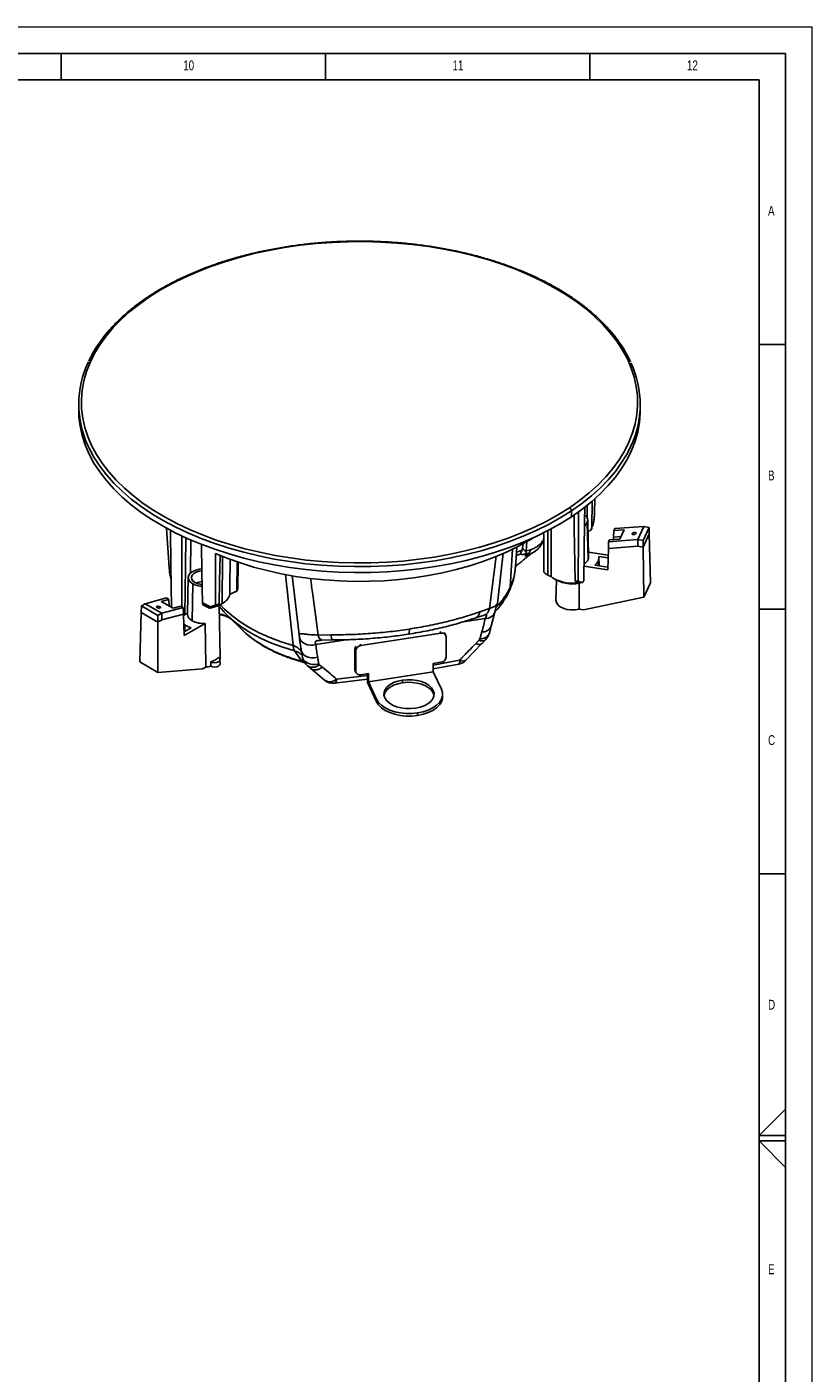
# Model space of a CAD drawing. Header units: millimetres. Extents: x 0 to 594, y 0 to 420.
# Tile 50 of 50: x 446 to 594, y 166 to 420. Entities that reach past the tile are written whole.
import ezdxf

# ---------------------------------------------------------------- set-up
doc = ezdxf.new("R2010")
doc.units = ezdxf.units.MM
doc.layers.add('FORMAT', color=7, linetype='Continuous')
doc.styles.add('SLDTEXTSTYLE0', font='TXT', dxfattribs={"width": 0.75})

msp = doc.modelspace()

# ---------------------------------------------------------------- linework, layer by layer
at = {"color": 7, "linetype": 'Continuous', "lineweight": 18}
for p in [(0.000041, 420.000053), (594.000041, 0.000053)]:
    msp.add_line(p, (594.000041, 420.000053), dxfattribs=at)
at = {"color": 7, "linetype": 'Continuous', "lineweight": 25}
for p, q in [((455.314793, 348.661719), (455.314793, 347.559389)), ((561.514793, 347.559389), (561.514793, 348.661719)), ((552.912044, 330.896037), (552.879785, 328.048093)), ((548.482525, 327.443692), (548.482525, 328.546022)), ((551.489958, 327.077215), (551.473461, 329.675887)), ((552.382318, 330.389959), (552.340932, 325.381925)), ((551.496661, 326.331877), (551.639973, 319.369112)), ((551.741968, 319.838723), (551.593611, 326.778263)), ((552.695936, 326.519034), (552.623004, 326.209613)), ((556.676297, 325.21507), (562.177787, 325.595842)), ((562.17861, 325.595901), (561.031333, 323.124129)), ((563.186876, 325.439936), (562.177786, 325.596026)), ((471.944732, 325.279189), (472.425677, 317.790972)), ((476.505005, 323.05779), (476.457579, 316.809703)), ((543.01121, 322.487321), (543.210907, 323.088468)), ((543.210907, 323.088468), (543.247507, 323.378095)), ((544.680777, 325.237455), (544.652627, 316.123041)), ((561.030509, 323.12407), (555.515213, 322.713552)), ((555.515213, 322.713552), (555.686406, 323.082383)), ((555.686406, 323.082383), (557.667199, 323.219478)), ((556.472886, 323.604935), (556.460714, 323.135974)), ((556.472886, 323.604935), (556.505104, 324.84624)), ((557.895249, 323.710805), (556.472886, 323.604935)), ((556.505104, 324.84624), (556.676297, 325.21507)), ((558.490868, 324.994045), (556.505104, 324.84624)), ((557.667199, 323.219478), (558.490868, 324.994045)), ((559.971084, 324.24266), (559.971084, 324.147508)), ((561.030509, 323.12407), (561.024557, 321.88472)), ((561.03051, 323.124259), (562.0396, 322.968169)), ((562.0396, 322.968169), (563.186876, 325.439936)), ((563.218943, 324.225813), (562.058114, 321.724846)), ((563.186876, 325.439936), (563.218943, 324.225813)), ((563.218943, 324.225813), (563.464002, 314.947372)), ((534.484874, 311.023825), (535.604152, 320.545516)), ((536.922978, 314.151539), (537.371852, 321.322512)), ((537.908372, 317.930004), (538.151181, 321.710499)), ((538.091098, 320.775011), (539.182627, 321.138318)), ((539.182623, 321.138322), (538.796819, 320.361129)), ((539.182627, 321.138318), (539.262122, 321.492558)), ((539.3719, 322.41529), (539.262122, 321.492558)), ((540.083751, 322.788591), (539.940261, 321.033462)), ((539.940261, 321.033462), (540.736401, 321.185887)), ((540.736395, 321.185893), (540.445251, 320.460319)), ((541.375108, 320.753665), (541.135277, 320.626874)), ((551.722176, 320.764469), (555.44966, 320.187888)), ((555.482995, 321.472248), (555.37686, 317.383004)), ((555.482995, 321.472248), (555.515213, 322.713552)), ((561.024557, 321.88472), (555.482995, 321.472248)), ((562.058114, 321.724846), (561.024557, 321.88472)), ((562.0396, 322.968169), (562.058114, 321.724846)), ((562.058114, 321.724846), (562.199599, 312.223258)), ((482.447212, 311.054496), (482.514813, 319.960686)), ((532.995469, 310.097286), (534.270543, 320.004439)), ((538.796801, 320.361108), (538.048286, 320.108435)), ((550.864608, 318.080976), (555.37686, 317.383004)), ((552.934561, 318.291126), (555.39057, 317.911221)), ((553.529674, 319.076806), (553.547798, 318.196268)), ((555.43595, 319.659671), (553.694783, 319.929001)), ((553.734208, 318.167433), (553.698181, 319.852661)), ((476.04167, 315.973739), (475.893313, 309.034199)), ((495.84066, 303.154934), (494.432923, 316.517658)), ((495.669701, 316.326823), (497.053067, 304.632072)), ((545.234105, 315.719131), (545.559698, 315.531109)), ((545.560215, 315.53081), (545.234675, 315.718802)), ((545.649259, 315.480807), (545.567887, 311.674559)), ((476.876676, 314.789376), (476.771764, 307.788215)), ((562.199599, 312.223258), (563.464002, 314.947372)), ((467.171569, 310.587926), (467.134542, 309.363115)), ((467.910275, 311.014372), (467.171569, 310.587926)), ((467.171569, 310.587926), (470.305985, 308.778467)), ((471.04409, 309.204563), (467.909669, 311.014025)), ((467.910272, 311.014187), (471.923835, 312.105239)), ((470.672968, 310.42969), (470.672968, 310.205584)), ((472.391544, 311.835237), (470.932893, 311.450247)), ((470.932893, 311.450247), (473.183197, 310.151174)), ((471.923835, 312.105239), (472.391544, 311.835237)), ((472.428746, 310.60467), (472.391544, 311.835237)), ((472.428746, 310.60467), (472.407396, 310.599035)), ((472.429298, 310.58639), (472.428746, 310.60467)), ((473.183197, 310.151174), (474.628267, 310.544004)), ((474.628267, 310.544004), (475.095976, 310.274001)), ((478.913735, 310.710636), (479.925615, 310.209844)), ((482.067394, 300.870034), (481.85662, 310.729185)), ((481.85807, 310.661335), (482.091703, 310.320147)), ((482.19423, 310.17042), (481.870974, 310.420821)), ((482.02145, 310.816586), (482.38412, 311.018709)), ((550.743536, 309.829975), (562.199599, 312.223258)), ((467.134542, 309.363115), (466.851572, 300.002997)), ((470.305985, 307.53228), (467.134542, 309.363115)), ((470.305985, 308.778467), (471.04469, 309.204912)), ((470.305985, 308.778467), (470.305985, 307.53228)), ((471.062601, 307.969065), (470.305985, 307.53228)), ((475.095976, 310.274001), (471.044693, 309.204724)), ((471.044693, 309.204724), (471.062601, 307.969065)), ((475.133178, 309.043435), (471.062601, 307.969065)), ((475.133178, 309.043435), (475.095976, 310.274001)), ((475.255732, 304.989565), (475.133178, 309.043435)), ((475.897001, 309.206687), (475.141429, 308.770505)), ((483.493844, 308.750332), (486.302383, 306.008696)), ((483.728631, 308.525196), (483.493844, 308.750332)), ((532.199451, 308.233112), (528.024502, 307.587315)), ((530.396445, 308.354978), (531.999071, 308.86524)), ((531.141854, 309.485704), (532.995469, 310.097286)), ((533.319696, 306.739406), (534.007279, 309.440757)), ((550.743536, 309.829975), (549.938708, 309.954469)), ((470.305985, 307.53228), (470.305985, 298.008807)), ((475.234206, 305.701594), (476.584283, 306.480977)), ((479.245786, 307.292974), (475.255732, 304.989565)), ((475.388407, 306.98962), (475.370283, 305.780149)), ((486.346631, 305.976012), (486.4419, 305.889213)), ((508.659445, 303.101294), (523.820561, 305.446473)), ((523.820561, 305.446473), (523.684641, 305.739309)), ((524.727617, 305.050943), (524.572325, 305.385513)), ((532.968354, 305.462564), (533.319703, 306.739428)), ((497.142785, 304.090003), (497.04764, 304.653516)), ((497.09239, 304.250164), (497.430538, 302.030126)), ((506.299536, 304.226815), (500.159018, 303.276976)), ((500.59729, 305.085813), (503.006095, 305.133559)), ((501.270015, 304.106496), (503.381883, 304.165962)), ((508.659445, 303.101294), (508.523525, 303.39413)), ((524.786487, 304.779345), (524.786487, 300.900776)), ((528.539204, 300.342968), (531.545175, 303.475391)), ((531.526293, 303.45633), (532.184402, 304.117493)), ((482.040415, 299.633774), (482.014234, 300.450035)), ((497.518871, 300.128236), (496.135761, 302.121828)), ((497.430535, 302.030136), (497.638039, 300.789154)), ((507.693519, 302.13534), (507.538228, 302.46991)), ((507.538228, 298.591341), (507.538228, 302.46991)), ((507.693519, 298.256771), (507.693519, 302.13534)), ((522.373632, 299.415766), (527.353436, 300.326391)), ((466.851572, 300.002997), (470.305985, 298.008807)), ((470.305985, 298.008807), (478.737915, 298.691874)), ((478.737915, 298.691874), (479.32709, 299.031997)), ((480.307298, 300.031143), (480.296776, 299.56105)), ((497.518872, 300.128237), (497.982011, 299.961527)), ((497.518872, 300.128237), (497.736471, 299.990333)), ((497.687828, 299.979), (498.050247, 299.867284)), ((498.589768, 299.266859), (499.165111, 298.80744)), ((499.148285, 298.82099), (501.817317, 296.560908)), ((507.693519, 298.256771), (507.538228, 298.591341)), ((507.597098, 298.319743), (507.75239, 297.985173)), ((510.106374, 297.81346), (508.659445, 297.589643)), ((509.951083, 296.106678), (509.951083, 297.789439)), ((522.373632, 298.159578), (510.106374, 296.262032)), ((510.106374, 296.262032), (510.106374, 297.81346)), ((523.820561, 299.934822), (522.373632, 299.711006)), ((522.373632, 299.711006), (522.373632, 298.159578)), ((522.373632, 298.693593), (527.211896, 299.603366)), ((522.373632, 298.159578), (523.900665, 294.869637)), ((503.713465, 295.968712), (509.951083, 296.724672)), ((504.086444, 296.727366), (509.951083, 297.423174)), ((511.633407, 292.482167), (509.951083, 296.106678)), ((511.633407, 292.972091), (510.106374, 296.262032)), ((516.537645, 296.079621), (516.537645, 296.569546)), ((511.633407, 292.482167), (511.633407, 292.972091)), ((524.117036, 293.43094), (524.117036, 293.920864)), ((519.410537, 289.890071), (519.410537, 290.379996))]:
    msp.add_line(p, q, dxfattribs=at)
at = {"color": 7, "linetype": 'Continuous', "lineweight": 25, "flags": 128}
for points in [[(548.105239, 329.143706), (550.045079, 330.50968), (551.844055, 331.938455), (553.496079, 333.425198), (554.995563, 334.964879), (556.337433, 336.552286), (557.517147, 338.18205), (558.530715, 339.848655), (559.374706, 341.546461), (560.046265, 343.269726), (560.54312, 345.012616), (560.863588, 346.769235), (561.006587, 348.533639), (560.971631, 350.299859), (560.75884, 352.061916), (560.368933, 353.81385), (559.80323, 355.549732), (559.063645, 357.263689), (558.15268, 358.949921), (557.073417, 360.602722), (555.829509, 362.2165), (554.425165, 363.785795), (552.865137, 365.305296), (551.154702, 366.769862), (549.299649, 368.174537), (547.306255, 369.514568), (545.181264, 370.785421), (542.931867, 371.982796), (540.565676, 373.102642), (538.090696, 374.141168), (535.515302, 375.094862), (532.848208, 375.960496), (530.09844, 376.735141), (527.275301, 377.416175), (524.388344, 378.001295), (521.447337, 378.488521), (518.462233, 378.876204), (515.443131, 379.163032), (512.400248, 379.348034), (509.343879, 379.430586), (506.284366, 379.410406), (503.232062, 379.287565), (500.197295, 379.062476), (497.190333, 378.735903), (494.221351, 378.308949), (491.300395, 377.78306), (488.437349, 377.160015), (485.6419, 376.441923), (482.923508, 375.631212), (480.29137, 374.730627), (477.754392, 373.743214), (475.32116, 372.672315), (472.999906, 371.521553), (470.798485, 370.294821), (468.724346, 368.996272)], [(468.724346, 368.996272), (466.784507, 367.630299), (464.985531, 366.201523), (463.333506, 364.71478), (461.834022, 363.1751), (460.492152, 361.587692), (459.312438, 359.957929), (458.29887, 358.291324), (457.454879, 356.593517), (456.78332, 354.870253), (456.286466, 353.127363), (455.965997, 351.370743), (455.822999, 349.606339), (455.857954, 347.84012), (456.070745, 346.078062), (456.460652, 344.326129), (457.026355, 342.590246), (457.765941, 340.87629), (458.676906, 339.190058), (459.756168, 337.537256), (461.000076, 335.923478), (462.40442, 334.354184), (463.964449, 332.834683), (465.674883, 331.370117), (467.529936, 329.965442), (469.523331, 328.625411), (471.648321, 327.354557), (473.897718, 326.157182), (476.26391, 325.037337), (478.73889, 323.99881), (481.314284, 323.045116), (483.981377, 322.179483), (486.731146, 321.404838), (489.554285, 320.723803), (492.441242, 320.138683), (495.382248, 319.651457), (498.367353, 319.263775), (501.386454, 318.976947), (504.429338, 318.791944), (507.485707, 318.709393), (510.54522, 318.729572), (513.597524, 318.852414), (516.632291, 319.077502), (519.639253, 319.404076), (522.608235, 319.831029), (525.52919, 320.356918), (528.392237, 320.979963), (531.187685, 321.698056), (533.906078, 322.508767), (536.538216, 323.409352), (539.075193, 324.396765), (541.508425, 325.467664), (543.829679, 326.618426), (546.0311, 327.845157), (548.105239, 329.143706)], [(455.314793, 347.559389), (455.358364, 346.317829), (455.573178, 344.539022), (455.966791, 342.770434), (456.537872, 341.018051), (457.284488, 339.287802), (458.204112, 337.585542), (459.293634, 335.917029), (460.549366, 334.287911), (461.967059, 332.703699), (463.541917, 331.169754), (465.26861, 329.691267), (467.141297, 328.273239), (469.15364, 326.92047), (471.29883, 325.637536), (473.569609, 324.428779), (475.958293, 323.298289), (478.456799, 322.24989), (481.056674, 321.287131), (483.74912, 320.413269), (486.525027, 319.631261), (489.375002, 318.943752), (492.289402, 318.35307), (495.258365, 317.861213), (498.271845, 317.469845), (501.319645, 317.180291), (504.391453, 316.99353), (507.476875, 316.910194), (510.565471, 316.930565), (513.646789, 317.054574), (516.710404, 317.281802), (519.745949, 317.61148), (522.743153, 318.042492), (525.691875, 318.57338), (528.582136, 319.202347), (531.404158, 319.927266), (534.14839, 320.745683), (536.805549, 321.654829), (539.366642, 322.651628), (541.823003, 323.732707), (544.166322, 324.894408), (546.388669, 326.1328), (548.482525, 327.443692)], [(548.482525, 327.443692), (550.440804, 328.82265), (552.25688, 330.265007), (553.924609, 331.765883), (555.438346, 333.320199), (556.792971, 334.922696), (557.9839, 336.567952), (559.007102, 338.250399), (559.859116, 339.964344), (560.537059, 341.703989), (561.038636, 343.463447), (561.362151, 345.236764), (561.506509, 347.017941), (561.514793, 347.559389)], [(457.106203, 340.766613), (457.284488, 340.390132), (458.204112, 338.687872), (459.293634, 337.019359), (460.549366, 335.390241), (461.967059, 333.806029), (463.541917, 332.272084), (465.26861, 330.793597), (467.141297, 329.375569), (469.15364, 328.0228), (471.29883, 326.739866), (473.569609, 325.531109), (475.958293, 324.400619), (478.456799, 323.35222), (481.056674, 322.389461), (483.74912, 321.515599), (486.525027, 320.733591), (489.375002, 320.046082), (492.289402, 319.4554), (495.258365, 318.963543), (498.271845, 318.572175), (501.319645, 318.282621), (504.391453, 318.09586), (507.476875, 318.012524), (510.565471, 318.032895), (513.646789, 318.156904), (516.710404, 318.384132), (519.745949, 318.71381), (522.743153, 319.144822), (525.691875, 319.67571), (528.582136, 320.304677), (531.404158, 321.029596), (534.14839, 321.848013), (536.805549, 322.757159), (539.366642, 323.753958), (541.823003, 324.835037), (544.166322, 325.996738), (546.388669, 327.23513), (548.482525, 328.546022)], [(548.482525, 328.546022), (550.440804, 329.92498), (552.25688, 331.367337), (553.924609, 332.868213), (555.438346, 334.422529), (556.792971, 336.025026), (557.9839, 337.670282), (559.007102, 339.352729), (559.657195, 340.624634)], [(549.746993, 315.287412), (549.814633, 324.166612), (549.847409, 328.462332)], [(550.827415, 315.3635), (550.981397, 326.614179), (551.018579, 329.3364)], [(551.496661, 326.331877), (551.211782, 325.934842), (550.973188, 325.732636)], [(472.842284, 310.347979), (472.744257, 318.437928), (472.665426, 324.961345)], [(474.84192, 310.420664), (474.838433, 317.624908), (474.83556, 323.825755)], [(475.40714, 308.923897), (475.499456, 318.00651), (475.555565, 323.502392)], [(541.367954, 323.522449), (540.54949, 323.026181), (538.510168, 321.895381), (536.351691, 320.84086), (534.082603, 319.866794), (531.71189, 318.977039), (529.248937, 318.175118), (526.703495, 317.464206), (524.085644, 316.847118), (521.405747, 316.326296), (518.674415, 315.903804), (515.902463, 315.581313), (513.100865, 315.3601), (510.280713, 315.241042), (507.453174, 315.22461), (504.629442, 315.310868), (501.820698, 315.499476), (499.038061, 315.789686), (496.292549, 316.18035), (493.595033, 316.669921), (490.956192, 317.25646), (488.386475, 317.937645), (485.896055, 318.710779), (483.494793, 319.572802), (481.192197, 320.520299)], [(543.239115, 324.452051), (543.243104, 323.941933), (543.297645, 316.957565)], [(478.541841, 322.267659), (478.625338, 316.907158), (478.71498, 311.15714)], [(481.192197, 320.520299), (481.202047, 315.07134), (481.209699, 310.790065)], [(482.045679, 320.174478), (481.947924, 315.26378), (481.861494, 310.956589)], [(485.238081, 313.406947), (485.273192, 318.836877), (485.274013, 318.967013)], [(485.47462, 318.902108), (485.469688, 318.435789), (485.424149, 314.131226)], [(476.876676, 314.789376), (476.423499, 315.130318), (476.13862, 315.527353), (476.041453, 315.953424), (476.13862, 316.379495), (476.423499, 316.77653), (476.876676, 317.117471), (477.467269, 317.379085), (478.155028, 317.543543), (478.608001, 317.591389)], [(478.613875, 317.242281), (478.10679, 317.170425), (477.54471, 316.993245), (477.091867, 316.731824), (476.784948, 316.407342), (476.648817, 316.046086), (476.694504, 315.677323), (476.918307, 315.330929), (477.302094, 315.034965)], [(549.931457, 314.912449), (549.933492, 313.593958), (549.938708, 309.954469)], [(482.091745, 310.855763), (482.893678, 310.003798), (484.267974, 308.764426), (485.822395, 307.598135), (487.545346, 306.513625), (489.423975, 305.518986), (491.444268, 304.621637), (493.591154, 303.828273), (495.848619, 303.14481)], [(545.567887, 311.674559), (545.652203, 311.231784), (545.923291, 310.809114), (546.36488, 310.437422), (546.950261, 310.139191), (547.644028, 309.932459), (548.404218, 309.82973), (549.18485, 309.837217), (549.938708, 309.954469)], [(496.135761, 302.121828), (493.907585, 302.793788), (491.788779, 303.574796), (489.795319, 304.458964), (487.942233, 305.439627), (486.243491, 306.509391), (484.7119, 307.660191), (483.728631, 308.525196)], [(475.388407, 306.98962), (475.259127, 307.067112), (475.191629, 307.109987)], [(479.32709, 299.031997), (479.281396, 303.658051), (479.245786, 307.292974)], [(517.869273, 306.223093), (517.85602, 305.934061), (517.827183, 305.689055), (517.783472, 305.494109), (517.725963, 305.354022), (517.656072, 305.272244), (517.597558, 305.250523)], [(497.04764, 304.653516), (497.168348, 304.282258), (497.395738, 303.943731), (497.719503, 303.65328), (498.124965, 303.424071), (498.593747, 303.266496), (499.104597, 303.187695), (499.634358, 303.191242), (500.159018, 303.276976)], [(503.381687, 304.165948), (503.323211, 304.181283), (503.249907, 304.257323), (503.179823, 304.394804), (503.114748, 304.590219), (503.056342, 304.838583), (503.006095, 305.133559)], [(481.721512, 300.847551), (481.938284, 300.660266), (482.014405, 300.439347), (481.938284, 300.218429), (481.721512, 300.031143), (481.397088, 299.906003), (481.014405, 299.86206), (480.631722, 299.906003), (480.307298, 300.031143)], [(497.390383, 302.62356), (497.395317, 302.178167), (497.544868, 301.758209), (497.830253, 301.388353), (498.23471, 301.090321), (498.734483, 300.881618), (499.300217, 300.774504), (499.898684, 300.775268), (500.494734, 300.883867)], [(497.574303, 301.299934), (497.613309, 300.8736), (497.638187, 300.788703)], [(497.638187, 300.788703), (497.786763, 300.475293), (498.085123, 300.126922), (498.491978, 299.847647), (498.984951, 299.65283), (499.536926, 299.553187), (500.117543, 299.554199), (500.694864, 299.655808)], [(482.040415, 299.633774), (482.040589, 299.621618), (481.962083, 299.395554), (481.740028, 299.203913), (481.40806, 299.075724), (481.016464, 299.030403), (480.624557, 299.074816), (480.2917, 299.202235)], [(480.2917, 299.202235), (480.294543, 299.40317), (480.296776, 299.56105)], [(480.296776, 299.56105), (480.300514, 299.82555), (480.303449, 300.033377)], [(498.462322, 299.391338), (498.513177, 299.337045), (498.587042, 299.269148)], [(507.597098, 298.319743), (507.556788, 298.434913), (507.538228, 298.591341)], [(503.713136, 295.968679), (503.803675, 296.004583), (503.892738, 296.101876), (503.970792, 296.257573), (504.035899, 296.467809), (504.086444, 296.727366)], [(518.996426, 291.272183), (518.0777, 291.184619), (517.147036, 291.202207), (516.240198, 291.324271), (515.392036, 291.546122), (514.635143, 291.859232), (513.998607, 292.251569), (513.50689, 292.708057), (513.178888, 293.211152), (513.027206, 293.741521), (513.057672, 294.278782), (513.269117, 294.802289), (513.653415, 295.291923), (514.195796, 295.728867), (514.875419, 296.096332), (515.666164, 296.380194), (516.537645, 296.569546)], [(513.036027, 293.675902), (513.057672, 293.788858), (513.269117, 294.312364), (513.653415, 294.801998), (514.195796, 295.238943), (514.875419, 295.606407), (515.666164, 295.890269), (516.537645, 296.079621)], [(516.537645, 296.569546), (517.456371, 296.65711), (518.387035, 296.639522), (519.293873, 296.517457), (520.142036, 296.295607), (520.898928, 295.982497), (521.535464, 295.590159), (522.027181, 295.133671), (522.355183, 294.630576), (522.506865, 294.100207), (522.476399, 293.562946), (522.264954, 293.03944), (521.880656, 292.549806), (521.338275, 292.112861), (520.658652, 291.745397), (519.867907, 291.461535), (518.996426, 291.272183)], [(516.537645, 296.079621), (517.456371, 296.167185), (518.387035, 296.149597), (519.293873, 296.027533), (520.142036, 295.805682), (520.898928, 295.492572), (521.535464, 295.100235), (522.027181, 294.643747), (522.355183, 294.140652), (522.498044, 293.675902)], [(519.410537, 290.379996), (518.320475, 290.269037), (517.213597, 290.269037), (516.123535, 290.379996), (515.08341, 290.598542), (514.124825, 290.918036), (513.276908, 291.328768), (512.56542, 291.818261), (512.011981, 292.37164), (511.633407, 292.972091)], [(523.900665, 294.869637), (524.092872, 294.240358), (524.092872, 293.601371), (523.900665, 292.972091), (523.52209, 292.37164), (522.968651, 291.818261), (522.257164, 291.328768), (521.409246, 290.918036), (520.450662, 290.598542), (519.410537, 290.379996)], [(524.117036, 293.43094), (524.092872, 293.111446), (523.900665, 292.482167), (523.52209, 291.881715), (522.968651, 291.328336), (522.257164, 290.838844), (521.409246, 290.428111), (520.450662, 290.108618), (519.410537, 289.890071)], [(519.410537, 289.890071), (518.320475, 289.779112), (517.213597, 289.779112), (516.123535, 289.890071), (515.08341, 290.108618), (514.124825, 290.428111), (513.276908, 290.838844), (512.56542, 291.328336), (512.011981, 291.881715), (511.633407, 292.482167)]]:
    msp.add_lwpolyline(points, dxfattribs=at)
at = {"color": 7, "linetype": 'Continuous', "lineweight": 25}
for centre, radius, start, end in [((468.579032, 368.765969), 0.272315, 57.74932257, 118.7774175), ((473.802056, 348.663486), 18.46922, 154.210547, 205.31340432), ((543.02753, 348.659952), 18.46922, 334.210547, 25.31340432), ((547.757897, 328.506526), 0.725703, 3.1198798, 61.40415057), ((550.407148, 326.751707), 1.167602, 338.92644978, 57.21308641), ((536.898152, 330.827122), 16.374664, 340.57710998, 344.74622727), ((537.434201, 321.03749), 2.506064, 345.75025435, 359.90790076), ((549.99395, 320.242666), 1.863462, 299.20850667, 332.04484329), ((550.692713, 319.820727), 1.049409, 334.5100772, 0.98259349), ((551.264961, 320.17399), 2.516494, 311.56450554, 334.15124886), ((551.964183, 319.822205), 1.733892, 334.53882858, 3.53125436), ((484.694894, 318.587273), 12.295031, 183.71342628, 193.36738552), ((527.433091, 318.644151), 10.499596, 334.66663366, 356.09992179), ((546.631975, 320.707594), 5.018015, 228.35816942, 238.59632515), ((547.243588, 319.232508), 4.047451, 230.19727209, 240.24183732), ((548.721325, 322.435478), 7.567725, 242.56601679, 278.58328036), ((548.765406, 321.791699), 7.033632, 242.89033931, 285.23235116), ((478.786724, 318.360841), 4.050141, 241.8617728, 268.23987181), ((478.810459, 317.864745), 3.206684, 241.94094071, 267.20298505), ((478.799614, 312.038252), 3.143282, 92.78686536, 113.68020978), ((483.101295, 314.34193), 2.332391, 336.36748601, 354.81693944), ((524.015529, 320.322108), 14.306577, 316.11232754, 334.44927823), ((548.748076, 326.311457), 11.069209, 272.27138347, 275.17757504), ((533.624406, 325.395975), 19.914669, 328.54919306, 329.75006042), ((500.372026, 353.585632), 47.636168, 242.9585805, 245.00426667), ((479.394997, 315.614187), 5.469482, 281.16142728, 298.6985625), ((479.359191, 316.606278), 6.352807, 280.21800236, 299.08375337), ((479.180912, 320.089835), 9.518492, 282.30652134, 286.35681509), ((481.264004, 313.502455), 2.718912, 295.79654591, 345.20782399), ((477.355033, 309.132092), 1.464994, 183.83142598, 246.53822699), ((478.851244, 311.749231), 4.473689, 242.30113674, 275.05958459), ((529.880555, 309.506186), 1.261466, 294.11750115, 359.06967975), ((531.404986, 310.364869), 1.612835, 291.53085112, 350.44998896), ((532.32274, 310.005441), 1.776612, 266.02072913, 341.48100779), ((478.213932, 311.972601), 5.728324, 240.44524944, 253.47166181), ((524.029787, 304.716568), 0.7593, 4.74248238, 105.99483111), ((523.997098, 305.117395), 0.634644, 24.99061585, 43.79787847), ((531.349002, 306.108549), 1.743364, 264.70783934, 338.27318733), ((531.735406, 307.390159), 1.712631, 263.78262833, 337.6979148), ((501.88203, 305.248937), 1.295055, 187.23611739, 241.91910136), ((508.400719, 302.444308), 0.862871, 142.70875855, 178.29974636), ((508.773419, 302.021397), 1.085895, 96.02479797, 173.97686525), ((531.656897, 305.01541), 1.041447, 234.94890658, 300.42331298), ((479.598981, 302.886741), 2.939041, 283.86843116, 316.12619231), ((481.248205, 300.027665), 0.946696, 60.00287229, 60.27294142), ((480.979375, 300.8491), 1.08822, 341.15928826, 1.10228239), ((523.706587, 301.014719), 1.085895, 276.02479797, 353.97686525), ((526.491031, 300.120021), 0.886754, 324.36072264, 13.45757268), ((526.716219, 302.053733), 2.5, 281.44672593, 316.7822307), ((527.933777, 301.239417), 1.081855, 237.55899078, 304.00707764), ((478.942589, 304.028647), 5.011422, 274.40033777, 285.61710516), ((480.776746, 300.844344), 0.938976, 239.7313264, 240.00287381), ((499.556102, 300.802004), 1.813484, 237.6992494, 313.30461052), ((508.45022, 298.319548), 0.7593, 184.74248238, 285.99483111), ((503.449226, 298.454707), 2.5, 228.81130135, 276.08408693), ((502.838903, 298.183338), 1.917346, 237.81917227, 310.59141737)]:
    msp.add_arc(centre, radius, start, end, dxfattribs=at)
for points, knots in [([(559.675577, 356.688956), (559.534808, 356.999596), (559.14731, 357.854696), (558.345069, 359.224321), (557.286457, 360.795106), (556.074634, 362.328573), (554.722161, 363.821529), (553.230727, 365.268954), (551.605546, 366.666522), (549.851442, 368.009961), (547.973848, 369.29525), (545.978498, 370.51857), (543.871475, 371.676322), (541.659163, 372.76513), (539.348218, 373.781844), (536.945556, 374.72354), (534.458345, 375.587512), (531.893987, 376.37128), (529.260101, 377.072598), (526.564501, 377.689453), (523.815179, 378.220075), (521.020278, 378.662942), (518.188076, 379.01678), (515.326957, 379.280574), (512.44539, 379.453566), (509.551903, 379.535258), (506.655059, 379.525415), (503.763435, 379.424068), (500.885594, 379.231509), (498.030054, 378.948294), (495.205264, 378.575241), (492.419583, 378.113421), (489.681252, 377.564163), (486.998377, 376.929042), (484.378894, 376.209879), (481.830576, 375.408723), (479.36092, 374.52789), (476.977465, 373.569786), (474.686515, 372.537539), (472.497804, 371.432586), (470.402246, 370.261), (469.100804, 369.424354), (468.44782, 369.004575)], [0, 0, 0, 0, 0.01434665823, 0.03949213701, 0.0646721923, 0.0898833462, 0.11512052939, 0.14037810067, 0.16565059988, 0.19093320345, 0.21622192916, 0.24151366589, 0.26680580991, 0.29209660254, 0.31738511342, 0.34267079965, 0.3679534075, 0.39323289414, 0.41850936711, 0.44378303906, 0.46905419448, 0.49432316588, 0.51959031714, 0.54485603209, 0.570120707, 0.59538474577, 0.62064855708, 0.64591253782, 0.67117697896, 0.69644229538, 0.72170890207, 0.74697721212, 0.77224763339, 0.79752056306, 0.82279637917, 0.84807542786, 0.87335800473, 0.89864432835, 0.92393450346, 0.94922847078, 0.97452594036, 1, 1, 1, 1]), ([(468.44782, 369.004575), (468.115711, 368.780205), (467.152983, 368.129794), (465.652095, 367.007462), (463.991338, 365.622345), (462.464409, 364.184748), (461.074641, 362.700003), (459.825114, 361.172638), (458.726496, 359.606233), (457.847313, 358.159273), (457.403141, 357.223572), (457.217422, 356.832332)], [0, 0, 0, 0, 0.0639325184, 0.1853293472, 0.3067356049, 0.4281197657, 0.5494631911, 0.6707428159, 0.7919318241, 0.9130014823, 1, 1, 1, 1]), ([(549.186779, 315.250945), (549.137359, 318.206937), (549.067361, 322.393766), (548.997969, 326.581926), (548.977569, 327.813154)], [0, 0, 0, 0, 0.7060218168, 1, 1, 1, 1]), ([(552.301726, 325.164769), (552.396231, 325.442204), (552.514287, 325.788777), (552.612083, 326.138006), (552.631593, 326.207675)], [0, 0, 0, 0, 0.80050578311, 1, 1, 1, 1]), ([(552.695936, 326.519034), (552.711391, 326.636448), (552.743125, 326.877548), (552.789081, 327.249976), (552.835315, 327.64214), (552.86473, 327.910662), (552.879785, 328.048093)], [0, 0, 0, 0, 0.2314431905, 0.4752479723, 0.731429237, 1, 1, 1, 1]), ([(540.736395, 321.185893), (541.017125, 321.308714), (541.578615, 321.554369), (542.274003, 322.008009), (542.846551, 322.51762), (543.089546, 322.898301), (543.210929, 323.088462)], [0, 0, 0, 0, 0.2494588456, 0.4989426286, 0.7497072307, 1, 1, 1, 1]), ([(543.019733, 322.467397), (543.083887, 322.597209), (543.189539, 322.810988), (543.232436, 323.054761), (543.249285, 323.15051)], [0, 0, 0, 0, 0.6072236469, 1, 1, 1, 1]), ([(544.04679, 324.892065), (544.044969, 324.38227), (544.034885, 321.559257), (544.025201, 318.737126), (544.017267, 316.424631)], [0, 0, 0, 0, 0.1805854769, 1, 1, 1, 1]), ([(551.637403, 324.729826), (551.703673, 324.734124), (551.881463, 324.745656), (552.113117, 324.878689), (552.302728, 325.097592), (552.328193, 325.287118), (552.340932, 325.381925)], [0, 0, 0, 0, 0.1653026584, 0.4434752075, 0.7216073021, 1, 1, 1, 1]), ([(560.695528, 324.294694), (560.688496, 324.281968), (560.673166, 324.254229), (560.629934, 324.209239), (560.563887, 324.160449), (560.471162, 324.113102), (560.356915, 324.075409), (560.234476, 324.055751), (560.12247, 324.05857), (560.03654, 324.081885), (559.982887, 324.118718), (559.959138, 324.161058), (559.956129, 324.202727), (559.966381, 324.230101), (559.971084, 324.24266)], [0, 0, 0, 0, 0.0568297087, 0.123874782, 0.2023938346, 0.2927174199, 0.3932938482, 0.5, 0.6067061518, 0.7072825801, 0.7976061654, 0.876125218, 0.9431702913, 1, 1, 1, 1]), ([(559.971084, 324.24266), (559.978116, 324.255385), (559.993445, 324.283124), (560.036677, 324.328114), (560.102724, 324.376904), (560.19545, 324.424251), (560.309697, 324.461944), (560.432136, 324.481603), (560.544142, 324.478783), (560.630072, 324.455468), (560.683725, 324.418635), (560.707474, 324.376295), (560.710483, 324.334626), (560.700231, 324.307252), (560.695528, 324.294694)], [0, 0, 0, 0, 0.0568297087, 0.123874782, 0.2023938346, 0.2927174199, 0.3932938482, 0.5, 0.6067061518, 0.7072825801, 0.7976061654, 0.876125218, 0.9431702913, 1, 1, 1, 1]), ([(537.918729, 318.091258), (538.057288, 318.194943), (538.4161, 318.463443), (538.987845, 318.917089), (539.497476, 319.335512), (539.815429, 319.59992), (539.938597, 319.703288), (539.98585, 319.743292), (540.001625, 319.756724), (540.003116, 319.757989), (540.003717, 319.758504), (540.00392, 319.758678), (540.004066, 319.758799), (540.004246, 319.75894), (540.005081, 319.759573), (540.006428, 319.760569), (540.008703, 319.762275), (540.012038, 319.764764), (540.017933, 319.769183), (540.028288, 319.77695), (540.084493, 319.819264), (540.160448, 319.877566), (540.281125, 319.971979), (540.396666, 320.063204), (540.536615, 320.172168), (540.712038, 320.304446), (540.783968, 320.362753), (540.894409, 320.445948), (540.998648, 320.51841), (541.089818, 320.578553), (541.133336, 320.605966), (541.14377, 320.612538)], [0, 0, 0, 0, 0.1019877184, 0.2641064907, 0.4661534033, 0.5508420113, 0.5896651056, 0.6082767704, 0.6094231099, 0.6099944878, 0.6101603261, 0.6102233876, 0.610272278, 0.6103126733, 0.6103479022, 0.6107748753, 0.6111092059, 0.6117042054, 0.6127592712, 0.6146206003, 0.6178724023, 0.6463291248, 0.6590065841, 0.6997799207, 0.7530930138, 0.8060523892, 0.8875844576, 0.9318546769, 0.9738486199, 0.9937298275, 1, 1, 1, 1]), ([(539.262122, 321.492557), (539.331643, 321.353726), (539.42879, 321.159727), (539.665522, 321.023218), (539.819835, 321.006052), (539.900875, 321.024497), (539.940261, 321.033462)], [0, 0, 0, 0, 0.5787405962, 0.8087152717, 0.9070339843, 1, 1, 1, 1]), ([(541.135277, 320.626874), (540.951737, 320.522677), (540.531137, 320.2839), (539.995484, 320.097176), (539.693578, 319.991934)], [0, 0, 0, 0, 0.4363755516, 1, 1, 1, 1]), ([(541.386186, 320.760854), (541.729787, 321.009314), (542.405062, 321.497608), (542.808786, 322.162874), (543.007082, 322.489631)], [0, 0, 0, 0, 0.5088310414, 1, 1, 1, 1]), ([(483.948487, 319.403482), (483.946501, 319.156034), (483.928853, 316.957089), (483.909755, 314.759009), (483.892807, 312.808279)], [0, 0, 0, 0, 0.1125304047, 1, 1, 1, 1]), ([(539.863158, 320.420625), (539.761231, 320.397389), (539.55756, 320.350958), (539.178889, 320.314009), (538.949473, 320.342302), (538.796819, 320.361129)], [0, 0, 0, 0, 0.2510507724, 0.5016494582, 1, 1, 1, 1]), ([(539.693573, 319.991945), (539.839626, 320.058879), (540.05835, 320.159116), (540.283574, 320.304513), (540.391239, 320.393387), (540.427775, 320.438703), (540.44523, 320.460354)], [0, 0, 0, 0, 0.49965880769, 0.74827069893, 0.87973355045, 1, 1, 1, 1]), ([(540.44523, 320.460354), (540.349538, 320.470234), (540.178577, 320.487887), (539.959577, 320.441186), (539.863158, 320.420625)], [0, 0, 0, 0, 0.5597304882, 1, 1, 1, 1]), ([(472.435974, 317.822105), (472.463115, 317.422118), (472.516453, 316.636062), (472.693242, 315.862311), (472.780071, 315.482285)], [0, 0, 0, 0, 0.50885369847, 1, 1, 1, 1]), ([(499.16317, 315.787781), (499.298775, 314.765649), (499.77289, 311.19196), (500.253875, 307.629415), (500.59729, 305.085813)], [0, 0, 0, 0, 0.2860158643, 1, 1, 1, 1]), ([(534.009962, 309.452303), (534.335643, 309.817728), (535.019252, 310.584758), (535.882963, 311.827245), (536.628532, 313.147847), (537.2095, 314.499917), (537.617056, 315.870851), (537.845989, 317.018168), (537.878049, 317.707345), (537.888533, 317.932709)], [0, 0, 0, 0, 0.1461667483, 0.3068056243, 0.4653437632, 0.6214431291, 0.7750521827, 0.9264411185, 1, 1, 1, 1]), ([(544.017267, 316.424631), (544.058424, 316.402212), (544.138819, 316.358418), (544.254586, 316.298624), (544.363493, 316.245079), (544.465653, 316.19812), (544.561427, 316.157145), (544.622826, 316.134185), (544.652627, 316.123041)], [0, 0, 0, 0, 0.1885920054, 0.3683964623, 0.5394250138, 0.7016910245, 0.8552099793, 1, 1, 1, 1]), ([(483.892807, 312.808279), (483.958328, 312.834138), (484.093213, 312.887374), (484.300461, 312.974452), (484.518831, 313.069719), (484.748406, 313.173784), (484.98936, 313.286391), (485.153895, 313.366142), (485.238081, 313.406947)], [0, 0, 0, 0, 0.1453075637, 0.299141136, 0.461515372, 0.6324428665, 0.8119345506, 1, 1, 1, 1]), ([(549.850784, 314.952512), (549.813029, 314.967382), (549.734934, 314.998142), (549.61211, 315.050926), (549.479721, 315.110554), (549.33743, 315.17732), (549.237914, 315.225955), (549.186779, 315.250945)], [0, 0, 0, 0, 0.1758962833, 0.3638356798, 0.5638278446, 0.7758805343, 1, 1, 1, 1]), ([(550.613381, 315.005171), (550.587804, 315.009114), (550.53551, 315.017177), (550.454848, 315.034631), (550.370116, 315.056204), (550.281132, 315.082281), (550.15152, 315.124654), (549.974864, 315.19025), (549.825169, 315.254078), (549.746993, 315.287412)], [0, 0, 0, 0, 0.0917352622, 0.1875633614, 0.2875318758, 0.3916767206, 0.5000239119, 0.7388927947, 1, 1, 1, 1]), ([(470.142638, 310.287631), (470.12746, 310.297113), (470.094374, 310.317784), (470.056354, 310.354037), (470.031442, 310.396197), (470.031645, 310.441361), (470.066234, 310.483319), (470.137795, 310.514533), (470.23786, 310.529292), (470.349811, 310.526589), (470.456763, 310.510128), (470.547411, 310.485577), (470.619282, 310.458391), (470.656085, 310.438716), (470.672968, 310.42969)], [0, 0, 0, 0, 0.0568297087, 0.123874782, 0.2023938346, 0.2927174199, 0.3932938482, 0.5, 0.6067061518, 0.7072825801, 0.7976061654, 0.876125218, 0.9431702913, 1, 1, 1, 1]), ([(470.672968, 310.42969), (470.688147, 310.420207), (470.721232, 310.399537), (470.759253, 310.363283), (470.784165, 310.321123), (470.783961, 310.275959), (470.749372, 310.234002), (470.677812, 310.202788), (470.577747, 310.188029), (470.465795, 310.190732), (470.358843, 310.207192), (470.268196, 310.231744), (470.196324, 310.25893), (470.159522, 310.278604), (470.142638, 310.287631)], [0, 0, 0, 0, 0.0568297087, 0.123874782, 0.2023938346, 0.2927174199, 0.3932938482, 0.5, 0.6067061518, 0.7072825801, 0.7976061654, 0.876125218, 0.9431702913, 1, 1, 1, 1]), ([(478.94746, 310.706998), (478.93, 310.711888), (478.844666, 310.735785), (478.748402, 310.886103), (478.726124, 311.066766), (478.71498, 311.15714)], [0, 0, 0, 0, 0.113915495, 0.5567502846, 1, 1, 1, 1]), ([(480.243326, 310.411103), (480.223248, 310.403786), (480.18398, 310.389476), (480.130657, 310.369035), (480.083032, 310.349869), (480.041204, 310.331933), (479.999187, 310.31248), (479.960045, 310.292044), (479.91558, 310.263344), (479.889147, 310.230711), (479.921223, 310.206074), (479.988749, 310.196182), (480.058428, 310.19463), (480.143741, 310.199171), (480.239847, 310.20987), (480.344144, 310.225905), (480.416703, 310.240636), (480.453746, 310.248157)], [0, 0, 0, 0, 0.0542145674, 0.1060318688, 0.1555662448, 0.2029354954, 0.24826153, 0.3133127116, 0.3735408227, 0.4987978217, 0.6233113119, 0.6859596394, 0.7485452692, 0.8102865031, 0.8744398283, 0.935897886, 1, 1, 1, 1]), ([(480.243326, 310.411103), (480.317977, 310.438421), (480.471266, 310.494518), (480.706802, 310.585485), (480.954214, 310.684033), (481.123207, 310.754169), (481.209699, 310.790065)], [0, 0, 0, 0, 0.2314431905, 0.4752479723, 0.731429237, 1, 1, 1, 1]), ([(481.861494, 310.956589), (481.758635, 310.908951), (481.558366, 310.816199), (481.266938, 310.685215), (480.992131, 310.564908), (480.733792, 310.45494), (480.566885, 310.387064), (480.486141, 310.354227)], [0, 0, 0, 0, 0.2236920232, 0.4355325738, 0.6355264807, 0.8236797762, 1, 1, 1, 1]), ([(481.9679, 310.379661), (481.998819, 310.357761), (482.046119, 310.324258), (482.086116, 310.283689), (482.099969, 310.269638)], [0, 0, 0, 0, 0.6536659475, 1, 1, 1, 1]), ([(482.013331, 310.377326), (482.201797, 310.151772), (482.729075, 309.520731), (483.305709, 308.894292), (483.73688, 308.518871), (483.749172, 308.508169)], [0, 0, 0, 0, 0.35081769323, 0.98149347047, 1, 1, 1, 1]), ([(532.995469, 310.097286), (533.271937, 310.208172), (533.808808, 310.423501), (534.2745, 310.73995), (534.48544, 310.956669), (534.479612, 311.008176), (534.477742, 311.024699)], [0, 0, 0, 0, 0.3094392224, 0.6008983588, 0.8719628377, 1, 1, 1, 1]), ([(534.007253, 309.440621), (534.050213, 309.63409), (534.140557, 310.040946), (534.288757, 310.532488), (534.445647, 310.899148), (534.479844, 310.989821), (534.498361, 311.038919)], [0, 0, 0, 0, 0.2036666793, 0.4282998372, 0.690435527, 1, 1, 1, 1]), ([(481.891927, 309.077649), (481.98144, 309.062085), (482.52004, 308.968433), (483.30376, 308.656911), (483.868816, 308.301511), (484.10723, 308.151558)], [0, 0, 0, 0, 0.10331721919, 0.62166370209, 1, 1, 1, 1]), ([(481.894025, 308.979508), (481.974071, 308.966147), (482.44389, 308.887724), (483.146834, 308.625707), (483.816717, 308.346359), (484.083887, 308.159548), (484.137314, 308.12219)], [0, 0, 0, 0, 0.0817534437, 0.47984323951, 0.89598051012, 1, 1, 1, 1]), ([(517.597297, 305.250502), (518.852613, 305.460688), (521.293902, 305.869451), (524.673363, 306.637711), (527.711891, 307.455585), (529.520636, 308.06156), (530.39645, 308.354979)], [0, 0, 0, 0, 0.272453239, 0.5298565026, 0.7723513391, 1, 1, 1, 1]), ([(517.869273, 306.223093), (519.063047, 306.422285), (521.455793, 306.821537), (524.870321, 307.589185), (528.144914, 308.465083), (530.138462, 309.143995), (531.141854, 309.485704)], [0, 0, 0, 0, 0.2488188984, 0.4987208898, 0.7476960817, 1, 1, 1, 1]), ([(531.549927, 305.687602), (531.680751, 306.163227), (531.914367, 307.012569), (532.112341, 307.860164), (532.199451, 308.233112)], [0, 0, 0, 0, 0.5599933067, 1, 1, 1, 1]), ([(532.199451, 308.233112), (532.274984, 308.395293), (532.388667, 308.639389), (532.505016, 308.850222), (532.510508, 308.946027), (532.418232, 308.96895), (532.29498, 308.949127), (532.242492, 308.940684)], [0, 0, 0, 0, 0.3508600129, 0.5280704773, 0.7056755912, 0.8746577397, 1, 1, 1, 1]), ([(486.322715, 306.016401), (486.401805, 305.930467), (486.946093, 305.339081), (488.243119, 304.339482), (490.202527, 303.046777), (492.436357, 301.907305), (494.866388, 300.908628), (496.63471, 300.388367), (497.518871, 300.128236)], [0, 0, 0, 0, 0.0328849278, 0.22630793, 0.4197309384, 0.6131539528, 0.8065769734, 1, 1, 1, 1]), ([(486.778288, 305.582734), (486.954591, 305.418068), (487.438357, 304.966229), (488.262276, 304.337128), (489.19469, 303.683896), (490.188365, 303.059286), (491.445804, 302.354032), (493.117955, 301.551846), (495.257099, 300.690411), (496.928571, 300.203346), (497.830969, 299.940388)], [0, 0, 0, 0, 0.06384071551, 0.17517632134, 0.26563984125, 0.35461734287, 0.47251481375, 0.61888541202, 0.7942431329, 1, 1, 1, 1]), ([(497.04764, 304.653516), (497.034835, 304.85935), (497.006613, 305.313034), (497.301543, 305.36593), (497.860329, 305.312682), (498.540243, 305.214705), (499.461834, 305.108919), (500.213021, 305.093633), (500.59729, 305.085813)], [0, 0, 0, 0, 0.18483642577, 0.40740366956, 0.53792820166, 0.68184149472, 0.83724634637, 1, 1, 1, 1]), ([(503.006095, 305.133559), (504.254891, 305.1402), (506.736016, 305.153395), (510.496679, 305.365753), (514.2258, 305.703162), (516.656538, 306.050033), (517.869273, 306.223093)], [0, 0, 0, 0, 0.25234176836, 0.50135577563, 0.7512183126, 1, 1, 1, 1]), ([(503.381883, 304.165962), (504.679294, 304.181257), (507.197342, 304.210942), (510.902536, 304.448416), (514.360779, 304.784286), (516.542848, 305.09861), (517.597297, 305.250502)], [0, 0, 0, 0, 0.2740502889, 0.5318835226, 0.7737905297, 1, 1, 1, 1]), ([(531.188204, 304.372617), (531.254207, 304.618026), (531.37207, 305.056256), (531.495582, 305.49469), (531.549927, 305.687602)], [0, 0, 0, 0, 0.55999936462, 1, 1, 1, 1]), ([(532.184399, 304.11749), (532.353569, 304.308473), (532.707945, 304.708543), (532.878986, 305.203813), (532.968377, 305.462654)], [0, 0, 0, 0, 0.4773751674, 1, 1, 1, 1]), ([(495.848619, 303.14481), (495.847131, 303.146699), (495.844474, 303.150071), (495.841825, 303.153448), (495.84066, 303.154934)], [0, 0, 0, 0, 0.55999992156, 1, 1, 1, 1]), ([(495.84066, 303.154934), (496.096737, 303.037), (496.606328, 302.802314), (497.190135, 302.339249), (497.388875, 302.004233), (497.487944, 301.837233)], [0, 0, 0, 0, 0.3362482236, 0.6691311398, 1, 1, 1, 1]), ([(495.848619, 303.14481), (495.850834, 303.141168), (495.856355, 303.132087), (495.864277, 303.105599), (495.875141, 303.051725), (495.888269, 302.949546), (495.912414, 302.763533), (495.944739, 302.589984), (495.990446, 302.424109), (496.043177, 302.272604), (496.100661, 302.178947), (496.135394, 302.122358)], [0, 0, 0, 0, 0.0079111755, 0.0197226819, 0.0558817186, 0.1252587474, 0.2505064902, 0.5005872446, 0.5872141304, 0.7505918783, 1, 1, 1, 1]), ([(500.626942, 304.050277), (500.550932, 304.038834), (500.372745, 304.012009), (500.169135, 303.943251), (500.058043, 303.831374), (500.044993, 303.636945), (500.113501, 303.420669), (500.159018, 303.276976)], [0, 0, 0, 0, 0.1257985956, 0.2949040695, 0.47101311, 0.648542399, 1, 1, 1, 1]), ([(500.159018, 303.276976), (500.211909, 302.827718), (500.306358, 302.025462), (500.437174, 301.232692), (500.494734, 300.883867)], [0, 0, 0, 0, 0.559993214, 1, 1, 1, 1]), ([(500.583228, 304.046339), (500.611401, 304.050545), (500.672289, 304.059635), (500.889411, 304.078507), (501.112007, 304.094876), (501.270014, 304.106496)], [0, 0, 0, 0, 0.1999269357, 0.4320794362, 1, 1, 1, 1]), ([(527.353436, 300.326391), (527.912178, 300.919322), (528.90993, 301.978125), (529.934547, 303.025489), (530.385377, 303.486329)], [0, 0, 0, 0, 0.56000058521, 1, 1, 1, 1]), ([(530.385377, 303.486329), (530.510535, 303.612858), (530.734031, 303.838803), (530.959556, 304.063828), (531.058787, 304.162839)], [0, 0, 0, 0, 0.5599998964, 1, 1, 1, 1]), ([(530.385377, 303.486329), (530.581394, 303.415389), (530.96571, 303.276302), (531.346273, 303.30069), (531.466524, 303.428619), (531.509232, 303.474054)], [0, 0, 0, 0, 0.4016514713, 0.7874880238, 1, 1, 1, 1]), ([(531.058787, 304.162839), (531.092202, 304.200456), (531.151921, 304.267685), (531.177109, 304.340531), (531.188204, 304.372617)], [0, 0, 0, 0, 0.5595369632, 1, 1, 1, 1]), ([(496.135393, 302.122358), (496.135462, 302.122259), (496.135583, 302.122083), (496.135707, 302.121906), (496.135761, 302.121828)], [0, 0, 0, 0, 0.5598940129, 1, 1, 1, 1]), ([(497.595968, 301.28584), (497.409306, 301.445475), (497.019225, 301.779076), (496.438322, 302.0047), (496.135393, 302.122358)], [0, 0, 0, 0, 0.4785205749, 1, 1, 1, 1]), ([(497.638052, 300.789114), (497.734378, 300.48789), (497.92187, 299.901584), (498.371276, 299.474501), (498.589793, 299.266839)], [0, 0, 0, 0, 0.5137656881, 1, 1, 1, 1]), ([(500.494734, 300.883867), (500.533629, 300.655046), (500.603084, 300.246437), (500.66682, 299.836278), (500.694864, 299.655808)], [0, 0, 0, 0, 0.5599993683, 1, 1, 1, 1]), ([(499.168106, 298.810687), (499.171934, 298.805467), (499.258135, 298.687909), (499.56289, 298.568801), (500.068363, 298.473438), (500.727069, 298.595351), (501.17224, 298.865448), (501.399295, 299.003208)], [0, 0, 0, 0, 0.00931114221, 0.20968394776, 0.44991168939, 0.7194320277, 1, 1, 1, 1]), ([(500.694864, 299.655808), (500.705014, 299.618721), (500.723097, 299.552643), (500.776499, 299.503751), (500.799928, 299.4823)], [0, 0, 0, 0, 0.56127091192, 1, 1, 1, 1]), ([(500.799928, 299.4823), (500.91238, 299.393279), (501.113188, 299.234313), (501.311874, 299.073823), (501.399295, 299.003208)], [0, 0, 0, 0, 0.5599996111, 1, 1, 1, 1]), ([(501.399295, 299.003208), (501.908349, 298.583552), (502.817378, 297.834164), (503.698672, 297.065555), (504.086444, 296.727366)], [0, 0, 0, 0, 0.5599977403, 1, 1, 1, 1])]:
    msp.add_open_spline(points, degree=3, knots=knots, dxfattribs=at)
at = {"layer": 'FORMAT'}
for p, q in [((15.000041, 415.000053), (589.000041, 415.000053)), ((452.000041, 410.000053), (452.000041, 415.000053)), ((502.000041, 410.000053), (502.000041, 415.000053)), ((552.000041, 410.000053), (552.000041, 415.000053)), ((589.000041, 5.000053), (589.000041, 415.000053)), ((20.000041, 410.000053), (584.000041, 410.000053)), ((584.000041, 10.000053), (584.000041, 410.000053)), ((584, 360), (589, 360)), ((589, 310), (584, 310)), ((584, 260), (589, 260)), ((589.000041, 215.515376), (584.000041, 210.500053)), ((584.000041, 210.500053), (589.000041, 210.500053)), ((589.000041, 204.484731), (584.000041, 209.500053)), ((584.000041, 209.500053), (589.000041, 209.500053))]:
    msp.add_line(p, q, dxfattribs=at)

# ---------------------------------------------------------------- texts
at = {"layer": 'FORMAT', "attachment_point": 1, "style": 'SLDTEXTSTYLE0'}
for s, insert, char_height in [('10', (475.081421, 413.668016), 1.8520833), ('11', (525.999089, 413.668016), 1.8520833), ('12', (570.333341, 413.668016), 1.8520833), ('A', (585.666682, 386.168016), 1.852083), ('B', (585.666682, 336.168016), 1.852083), ('C', (585.666682, 286.168016), 1.852083), ('D', (585.666682, 236.168016), 1.852083), ('E', (585.666682, 186.168016), 1.852083)]:
    msp.add_mtext(s, dxfattribs=dict(at, insert=insert, char_height=char_height))

doc.saveas('drawing.dxf')
